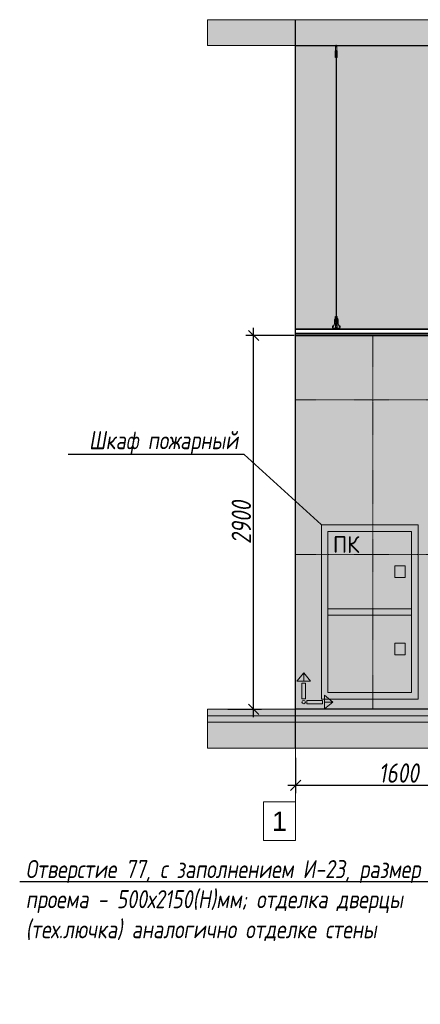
# Model space of a CAD drawing. Header units: millimetres. Extents: x -57162 to 485422, y -209335 to -9481.
# Tile 214 of 256: x 139241 to 142348, y -202075 to -194436. Entities that reach past the tile are written whole.
import ezdxf
from ezdxf import colors
from ezdxf.entities.mleader import LeaderData, LeaderLine
from ezdxf.math import Vec2, Vec3

# ---------------------------------------------------------------- set-up
doc = ezdxf.new("R2010")
doc.units = ezdxf.units.MM
doc.linetypes.add('DASHDOT', pattern=[25.4, 12.7, -6.35, 0, -6.35])
doc.linetypes.add('DASHEDx20', pattern=[0.75, 0.5, -0.25])
doc.layers.get('Defpoints').update_dxf_attribs({"color": 31})
for name, color, linetype, lineweight in [('3_RC_Ceiling', 253, 'Continuous', 5), ('A-DETL-GENF', 7, 'Continuous', 5), ('engineering', 20, 'Continuous', 13), ('meb', 26, 'Continuous', 15)]:
    doc.layers.add(name, color=color, linetype=linetype, lineweight=lineweight)
for name, color, linetype, lineweight, true_color in [('dim_per', 7, 'Continuous', 9, 0x1c3800), ('dim_razv', 7, 'DASHDOT', 9, 0x183018), ('pol', 7, 'Continuous', 15, 0x55666d)]:
    doc.layers.add(name, color=color, linetype=linetype, lineweight=lineweight, true_color=true_color)
doc.styles.add('fl_iso paper', font='isocpeur.ttf', dxfattribs={"width": 0.8, "oblique": 10})
doc.styles.add('GOST-2.304_Type-B', font='GOST_Common.ttf')
doc.styles.get("Standard").update_dxf_attribs({"font": 'arial.ttf'})
doc.dimstyles.new('In tre 1_50', dxfattribs={"dimtxt": 150, "dimasz": 80, "dimexe": 60, "dimexo": 10, "dimgap": 20, "dimtad": 1, "dimdec": 0, "dimrnd": 5, "dimzin": 0, "dimdsep": 46, "dimtxsty": 'fl_iso paper', "dimblk": 'OBLIQUE', "dimcen": 0, "dimdle": 60, "dimadec": 0, "dimazin": 0, "dimtfac": 1, "dimtdec": 0, "dimtofl": 0, "dimtmove": 1, "dimatfit": 1, "dimfxl": 40, "dimtolj": 1, "dimtzin": 0, "dimarcsym": 1})

# ---------------------------------------------------------------- blocks, each defined once
blk = doc.blocks.new('_Oblique')
at = {"color": 0, "linetype": 'ByBlock', "lineweight": -2}
blk.add_line((-0.5, -0.5), (0.5, 0.5), dxfattribs=at)
blk = doc.blocks.new('*D806')
at = {"layer": 'Defpoints', "color": 0, "linetype": 'ByBlock', "transparency": 16777216}
for p in [(141054.7, -196886.3), (141380.4, -196886.3), (140843.8, -199786.3)]:
    blk.add_point(p, dxfattribs=at)
at = {"layer": 'dim_razv', "color": 0, "linetype": 'ByBlock', "lineweight": -2, "transparency": 16777216}
for p, q in [((141054.7, -199846.3), (141054.7, -196826.3)), ((141370.4, -196886.3), (140994.7, -196886.3)), ((140853.8, -199786.3), (141114.7, -199786.3))]:
    blk.add_line(p, q, dxfattribs=at)
at = {"layer": 'dim_razv', "color": 0, "linetype": 'ByBlock', "lineweight": -2, "transparency": 16777216, "xscale": 80, "yscale": 80, "zscale": 80}
for p, rotation in [((141054.7, -196886.3), 90), ((141054.7, -199786.3), 270)]:
    blk.add_blockref('_Oblique', p, dxfattribs=dict(at, rotation=rotation))
at = {"layer": 'dim_razv', "color": 0, "linetype": 'ByBlock', "transparency": 16777216, "insert": (140959.7, -198336.3), "char_height": 150, "attachment_point": 5, "rotation": 90, "style": 'fl_iso paper'}
blk.add_mtext('\\A1;2900', dxfattribs=at)
blk = doc.blocks.new('*D836')
at = {"layer": 'Defpoints', "color": 0, "linetype": 'ByBlock', "transparency": 16777216}
for p in [(141380.4, -200152.1), (142980.4, -200152.1), (142980.4, -200375.5)]:
    blk.add_point(p, dxfattribs=at)
at = {"layer": 'dim_razv', "color": 0, "linetype": 'ByBlock', "lineweight": -2, "transparency": 16777216}
for p, q in [((141380.4, -200162.1), (141380.4, -200435.5)), ((142980.4, -200162.1), (142980.4, -200435.5)), ((141320.4, -200375.5), (143040.4, -200375.5))]:
    blk.add_line(p, q, dxfattribs=at)
at = {"layer": 'dim_razv', "color": 0, "linetype": 'ByBlock', "lineweight": -2, "transparency": 16777216, "xscale": 80, "yscale": 80, "zscale": 80, "rotation": 180}
blk.add_blockref('_Oblique', (141380.4, -200375.5), dxfattribs=at)
at = {"layer": 'dim_razv', "color": 0, "linetype": 'ByBlock', "lineweight": -2, "transparency": 16777216, "xscale": 80, "yscale": 80, "zscale": 80}
blk.add_blockref('_Oblique', (142980.4, -200375.5), dxfattribs=at)
at = {"layer": 'dim_razv', "color": 0, "linetype": 'ByBlock', "transparency": 16777216, "insert": (142180.4, -200280.5), "char_height": 150, "attachment_point": 5, "style": 'fl_iso paper'}
blk.add_mtext('\\A1;1600', dxfattribs=at)
blk = doc.blocks.new('1')
at = {"layer": 'pol', "linetype": 'ByBlock'}
h = blk.add_hatch(color=1, dxfattribs=at)
h.paths.add_polyline_path([(35776.4, 73135.4), (35803.1, 73135.4), (35803.1, 73259), (35776.4, 73259)])
h.paths.add_polyline_path([(35789.8, 73274.6), (35843.2, 73274.6), (35789.8, 73338.2)])
h.paths.add_polyline_path([(35789.8, 73274.6), (35736.3, 73274.6), (35789.8, 73338.2)])
edge = h.paths.add_edge_path()
edge.add_arc((35789.8, 73110.5), 13.4, 0, 360)
h = blk.add_hatch(color=1, dxfattribs=at)
h.paths.add_polyline_path([(35813.3, 73097.1), (35813.3, 73123.9), (35936.9, 73123.9), (35936.9, 73097.1)])
h.paths.add_polyline_path([(35952.5, 73110.5), (35952.5, 73164), (36016.1, 73110.5)])
h.paths.add_polyline_path([(35952.5, 73110.5), (35952.5, 73057), (36016.1, 73110.5)])
at = {"layer": 'pol', "color": 1, "linetype": 'ByBlock'}
for points in [[(35789.8, 73274.6), (35736.3, 73274.6), (35789.8, 73338.2), (35789.8, 73274.6)], [(35789.8, 73274.6), (35843.2, 73274.6), (35789.8, 73338.2), (35789.8, 73274.6)], [(35952.5, 73110.5), (35952.5, 73164), (36016.1, 73110.5), (35952.5, 73110.5)], [(35952.5, 73110.5), (35952.5, 73057), (36016.1, 73110.5), (35952.5, 73110.5)]]:
    blk.add_lwpolyline(points, dxfattribs=at)
for points in [[(35776.4, 73135.4), (35803.1, 73135.4), (35803.1, 73259), (35776.4, 73259)], [(35813.3, 73097.1), (35813.3, 73123.9), (35936.9, 73123.9), (35936.9, 73097.1)]]:
    blk.add_lwpolyline(points, close=True, dxfattribs=at)
blk.add_circle((35789.8, 73110.5), 13.4, dxfattribs=at)
blk = doc.blocks.new('*U985')
at = {"layer": '3_RC_Ceiling', "ltscale": 20}
for p, q in [((490272.3, -63462.5), (490277.8, -63462.5)), ((490274.8, -63410.2), (490274.8, -63470.1)), ((490284.8, -63448.3), (490274.8, -63448.3)), ((490284.8, -63470.1), (490274.8, -63470.1)), ((490277.8, -63449.5), (490277.8, -63470.1)), ((490277.8, -63497.8), (490277.8, -63457.1)), ((490279.8, -63405.3), (490279.8, -63424.4)), ((490281.8, -63449.5), (490281.8, -63470.1)), ((490281.8, -63497.8), (490281.8, -63457)), ((490281.8, -63462.5), (490287.3, -63462.5)), ((490284.8, -63410.2), (490284.8, -63470.1)), ((490272.3, -63491), (490277.8, -63491)), ((490277.9, -65491.9), (490277.8, -63504.1)), ((490281.8, -63491), (490287.3, -63491)), ((490281.9, -65491.9), (490281.8, -63504.1)), ((490272.4, -65524.1), (490277.9, -65524.1)), ((490277.9, -65511.1), (490277.9, -65482.6)), ((490277.9, -65559.3), (490277.9, -65518.6)), ((490281.9, -65511.1), (490281.9, -65482.6)), ((490281.9, -65559.4), (490281.9, -65518.6)), ((490281.9, -65524.1), (490287.4, -65524.1)), ((490272.4, -65552.6), (490277.9, -65552.6)), ((490285.6, -65568.8), (490274.1, -65568.8)), ((490274.1, -65586.8), (490274.1, -65597.8)), ((490274.1, -65597.8), (490274.1, -65604.3)), ((490276.5, -65574.8), (490276.5, -65571.4)), ((490277.9, -65570.9), (490277, -65570.9)), ((490277.9, -65575.3), (490277, -65575.3)), ((490277.4, -65574.8), (490277.3, -65570.9)), ((490277.9, -65574.8), (490277.4, -65574.8)), ((490277.9, -65582.5), (490277.9, -65566.3)), ((490281.9, -65552.6), (490287.4, -65552.6)), ((490281.9, -65582.5), (490281.9, -65566.3)), ((490282.8, -65570.9), (490281.9, -65570.9)), ((490282.4, -65574.8), (490281.9, -65574.8)), ((490282.8, -65575.3), (490281.9, -65575.3)), ((490282.4, -65574.8), (490282.4, -65570.9)), ((490283.3, -65574.8), (490283.3, -65571.4)), ((490285.6, -65586.8), (490285.6, -65597.8)), ((490285.6, -65597.8), (490285.6, -65604.3))]:
    blk.add_line(p, q, dxfattribs=at)
at = {"layer": '3_RC_Ceiling', "ltscale": 20, "elevation": -5.1}
blk.add_lwpolyline([(490272.3, -63451.8), (490272.3, -63502.6, 0.311691), (490287.3, -63502.6), (490287.3, -63451.8, 0.333333)], format="xyb", close=True, dxfattribs=at)
at = {"layer": '3_RC_Ceiling', "ltscale": 20}
for points in [[(490282, -63457.5, 0.15158), (490281.9, -63457.1, 0.106977), (490281.4, -63456.6, 0.07462), (490280.7, -63456.3, 0.061287), (490279.8, -63456.2, 0.061287), (490279, -63456.3, 0.07462), (490278.3, -63456.6, 0.106977), (490277.8, -63457.1, 0.15158), (490277.7, -63457.5, 0.156429), (490277.8, -63458, 0.106977)], [(490282, -63457.5, -0.164855), (490281.8, -63458, -0.106977)], [(490282, -63497.3, -0.15158), (490281.9, -63497.7, -0.106977), (490281.4, -63498.2, -0.07462), (490280.7, -63498.5, -0.061287), (490279.8, -63498.6, -0.061287), (490279, -63498.5, -0.07462), (490278.3, -63498.2, -0.106977), (490277.8, -63497.7, -0.15158), (490277.7, -63497.3, -0.156429), (490277.8, -63496.8, -0.106977)], [(490281.8, -63496.8, -0.164855), (490282, -63497.3, -0.15158)], [(490287.4, -65524.7, -0.160742), (490293.9, -65538), (490293.9, -65568.4, 0.196304), (490301, -65585.9, -0.186577), (490301.9, -65587.9, 0.403263), (490303.4, -65589.3), (490303.4, -65589.3, 0.315299), (490304.8, -65588.4), (490305, -65587.7, -0.253979), (490306.1, -65586.8, -0.113914), (490306.5, -65586.8, -0.349227), (490307.7, -65588.2), (490307.7, -65590.4, -0.065543), (490307.5, -65591.7), (490306.1, -65596.9, -0.339454), (490296.4, -65604.3), (490263.3, -65604.3, -0.339454), (490253.6, -65596.9), (490252.2, -65591.7, -0.065543), (490252, -65590.4), (490252, -65588.2, -0.349227), (490253.2, -65586.8, -0.113914), (490253.6, -65586.8, -0.253979), (490254.7, -65587.7), (490254.9, -65588.4, 0.315299), (490256.4, -65589.3), (490256.4, -65589.3, 0.403263), (490257.9, -65587.9, -0.186577), (490258.7, -65585.9, 0.196304), (490265.9, -65568.4), (490265.9, -65538, -0.160742), (490272.4, -65524.7)], [(490282, -65519.1, 0.15158), (490281.9, -65518.6, 0.106977), (490281.4, -65518.2, 0.07462), (490280.7, -65517.9, 0.061287), (490279.9, -65517.8, 0.061287), (490279, -65517.9, 0.07462), (490278.3, -65518.2, 0.106977), (490277.8, -65518.6, 0.15158), (490277.7, -65519.1, 0.156429), (490277.9, -65519.6, 0.106977)], [(490282, -65519.1, -0.164855), (490281.9, -65519.6, -0.106977)], [(490285.6, -65588.8), (490286.4, -65588.8, 0.414214), (490286.9, -65588.3), (490286.9, -65587.3, 0.414214), (490286.4, -65586.8), (490273.4, -65586.8, 0.414214), (490272.9, -65587.3), (490272.9, -65588.3, 0.414214), (490273.4, -65588.8), (490274.1, -65588.8)], [(490285.6, -65595.8), (490286.4, -65595.8, -0.414214), (490286.9, -65596.3), (490286.9, -65597.3, -0.414214), (490286.4, -65597.8), (490273.4, -65597.8, -0.414214), (490272.9, -65597.3), (490272.9, -65596.3, -0.414214), (490273.4, -65595.8), (490274.1, -65595.8)], [(490285.6, -65604.3), (490285.6, -65605.3, -0.414214), (490282.6, -65608.3), (490277.1, -65608.3, -0.414214), (490274.1, -65605.3), (490274.1, -65604.3)], [(490282, -65558.9, -0.15158), (490281.9, -65559.3, -0.106977), (490281.4, -65559.8, -0.07462), (490280.7, -65560.1, -0.061287), (490279.9, -65560.2, -0.061287), (490279, -65560.1, -0.07462), (490278.3, -65559.8, -0.106977), (490277.8, -65559.3, -0.15158), (490277.7, -65558.9, -0.156429), (490277.9, -65558.4, -0.106977)], [(490281.9, -65558.4, -0.164855), (490282, -65558.9, -0.15158)]]:
    blk.add_lwpolyline(points, format="xyb", dxfattribs=at)
blk.add_lwpolyline([(490272.4, -65513.4), (490272.4, -65564.2, 0.311691), (490287.4, -65564.2), (490287.4, -65513.4, 0.333333)], format="xyb", close=True, dxfattribs=at)
at = {"layer": '3_RC_Ceiling', "ltscale": 20, "const_width": 2.22}
blk.add_lwpolyline([(490307.6, -65584.7, -1), (490312.1, -65584.7), (490312.1, -65586.3, -0.267949), (490311.4, -65587.5, 0.57735), (490311.4, -65589.9, -0.267949), (490312.1, -65591.1), (490312.1, -65593.7, -0.267949), (490311.4, -65594.9, 0.57735), (490311.4, -65597.3, -0.267949), (490312.1, -65598.5), (490312.1, -65601.2, -0.267949), (490311.4, -65602.4, 0.57735), (490311.4, -65604.8, -0.267949), (490312.1, -65606), (490312.1, -65608.8, -0.414214), (490310.7, -65610.2), (490304.5, -65610.2, -0.247529), (490303.3, -65609.6, 0.247529), (490302.2, -65609), (490298.3, -65609, 0.247529), (490297.1, -65609.6, -0.247529), (490296, -65610.2), (490282.3, -65610.2, -0.267949), (490281.1, -65609.5, 0.57735), (490278.7, -65609.5, -0.267949), (490277.5, -65610.2), (490263.7, -65610.2, -0.247529), (490262.6, -65609.6, 0.247529), (490261.4, -65609), (490257.6, -65609, 0.247529), (490256.4, -65609.6, -0.247529), (490255.3, -65610.2), (490249, -65610.2, -0.414214), (490247.6, -65608.8), (490247.6, -65606, -0.267949), (490248.3, -65604.8, 0.57735), (490248.3, -65602.4, -0.267949), (490247.6, -65601.2), (490247.6, -65598.5, -0.267949), (490248.3, -65597.3, 0.57735), (490248.3, -65594.9, -0.267949), (490247.6, -65593.7), (490247.6, -65591.1, -0.267949), (490248.3, -65589.9, 0.57735), (490248.3, -65587.5, -0.267949), (490247.6, -65586.3), (490247.6, -65584.7, -1), (490252.1, -65584.7, -1)], format="xyb", dxfattribs=at)
at = {"layer": '3_RC_Ceiling', "ltscale": 20, "flags": 128}
blk.add_lwpolyline([(490285.6, -65586.8, -0.414214), (490286.1, -65586.3), (490286.6, -65586.3), (490286.6, -65573.3), (490286.1, -65573.3, -0.414214), (490285.6, -65572.8), (490285.6, -65567.9), (490274.1, -65567.9), (490274.1, -65572.8, -0.414214), (490273.6, -65573.3), (490273.1, -65573.3), (490273.1, -65586.3), (490273.6, -65586.3, -0.414214), (490274.1, -65586.8)], format="xyb", dxfattribs=at)
at = {"layer": '3_RC_Ceiling', "ltscale": 20}
for centre in [(490279.8, -63466.3), (490279.8, -63486.3), (490279.9, -65527.8), (490279.9, -65547.8)]:
    blk.add_circle(centre, 1.6, dxfattribs=at)
for centre, radius, start, end in [((490279.8, -63476.3), 2.8, 131.81165, 228.19115), ((490279.8, -63476.3), 2.8, 131.81165, 228.19115), ((490279.8, -63476.3), 2.8, 48.19102, 131.81165), ((490279.8, -63476.3), 2.8, 311.81178, 48.19102), ((490279.8, -63476.3), 2.8, 228.19115, 311.81178), ((490279.9, -65537.8), 2.8, 131.81165, 228.19115), ((490279.9, -65537.8), 2.8, 131.81165, 228.19115), ((490279.9, -65537.8), 2.8, 48.19102, 131.81165), ((490279.9, -65537.8), 2.8, 311.81178, 48.19102), ((490277, -65571.4), 0.5, 90.0014, 180.0014), ((490277, -65574.8), 0.5, 180.0014, 270.0014), ((490278.4, -65582.5), 0.531, 180.0014, 219.64067), ((490279.9, -65537.8), 2.8, 228.19115, 311.81178), ((490279.1, -65581.9), 1.44, 219.64067, 243.43635), ((490279.6, -65581), 2.48, 243.43635, 258.30048), ((490279.9, -65579.5), 3.99, 258.30048, 270.0014), ((490279.9, -65579.5), 3.99, 270.0014, 281.70232), ((490280.2, -65581), 2.48, 281.70232, 296.56645), ((490280.6, -65581.9), 1.44, 296.56645, 320.36213), ((490281.3, -65582.5), 0.531, 320.36213, 0.0014), ((490282.8, -65571.4), 0.5, 0.0014, 90.0014), ((490282.8, -65574.8), 0.5, 270.0014, 0.0014)]:
    blk.add_arc(centre, radius, start, end, dxfattribs=at)
blk = doc.blocks.new('*U1034')
at = {"layer": '3_RC_Ceiling'}
blk.add_blockref('*U985', (-490279.9, 64507.8, 2.5), dxfattribs=at)
blk = doc.blocks.new('*U1035')
at = {"color": 0, "linetype": 'ByBlock', "lineweight": -2, "transparency": 16777216}
blk.add_blockref('*U1034', (0, 0), dxfattribs=at)

msp = doc.modelspace()

# ---------------------------------------------------------------- hatches: boundary and pattern name
at = {"layer": 'A-DETL-GENF'}
h = msp.add_hatch(dxfattribs=at)
h.set_pattern_fill('ANSI35', color=256, scale=20, style=0)
h.set_pattern_definition([(45, (20622.32, -202177.55), (-89.80256, 89.80256), []), (45, (20712.12, -202177.55), (-89.80256, 89.80256), [158.75, -31.75, 0, -31.75])])
h.paths.add_polyline_path([(140696.5, -194636.3), (195819.3, -194636.3), (195819.3, -194436.3), (140696.5, -194436.3)])
h = msp.add_hatch(dxfattribs=at)
h.set_pattern_fill('AR-CONC', color=256, style=0)
h.set_pattern_definition([(50, (20622.32, -207627.55), (182.18467, -15.93909), [19.05, -209.55]), (355, (20622.32, -207627.55), (-35.24342, 191.05685), [15.24, -167.64058]), (100.45144, (20637.5, -207628.88), (146.94125, 175.11775), [16.19, -178.09024]), (46.1842, (20622.32, -207576.75), (271.07904, -42.04233), [28.575, -314.325]), (96.63556, (20644.9, -207580.25), (237.40413, 247.42612), [24.28502, -267.1356]), (351.18415, (20622.32, -207576.75), (237.40413, 247.42612), [22.85997, -251.45973]), (21, (20647.72, -207589.45), (151.61439, -102.2652), [19.05, -209.55]), (326, (20647.72, -207589.45), (61.80203, 184.18797), [15.24, -167.64]), (71.45144, (20660.35, -207597.97), (213.41642, 81.92277), [16.19, -178.08994]), (37.5, (20622.32, -207627.55), (3.088603, 84.55504), [0, -165.608, 0, -170.18, 0, -168.275]), (7.5, (20622.32, -207627.55), (66.819663, 100.180575), [0, -97.028, 0, -161.798, 0, -64.135]), (327.5, (20565.677, -207627.55), (135.590595, -5.728744), [0, -63.5, 0, -198.12, 0, -262.89]), (317.5, (20540.28, -207627.55), (148.12918, 25.42649), [0, -82.55, 0, -131.572, 0, -186.69])])
h.paths.add_polyline_path([(140696.5, -199836.3), (195819.3, -199836.3), (195819.3, -199786.3), (140696.5, -199786.3)])
h = msp.add_hatch(dxfattribs=at)
h.set_pattern_fill('ANSI35', color=256, scale=10, style=0)
h.set_pattern_definition([(45, (20622.32, -207627.55), (-44.90128, 44.90128), []), (45, (20667.22, -207627.55), (-44.90128, 44.90128), [79.375, -15.875, 0, -15.875])])
h.paths.add_polyline_path([(195819.3, -199886.3), (140696.5, -199886.3), (140696.5, -199836.3), (195819.3, -199836.3)])
h = msp.add_hatch(dxfattribs=at)
h.set_pattern_fill('ANSI35', color=256, scale=20, style=0)
h.set_pattern_definition([(45, (20622.32, -207627.55), (-89.80256, 89.80256), []), (45, (20712.12, -207627.55), (-89.80256, 89.80256), [158.75, -31.75, 0, -31.75])])
h.paths.add_polyline_path([(140696.5, -200086.3), (195819.3, -200086.3), (195819.3, -199886.3), (140696.5, -199886.3)])
at = {"layer": 'dim_razv', "linetype": 'ByBlock', "true_color": 0xd9d9d9, "transparency": 33554687}
h = msp.add_hatch(color=254, dxfattribs=at)
h.dxf.hatch_style = 1
h.paths.add_polyline_path([(178170.4, -196086.3), (177870.4, -196086.3), (177870.4, -195926.3), (178170.4, -195926.3)], flags=16)
h.paths.add_polyline_path([(174030.4, -196136.3), (175630.4, -196136.3), (175630.4, -195386.3), (174030.4, -195386.3)], flags=16)
h.paths.add_polyline_path([(172280.4, -195736.3), (172040.4, -195736.3), (172040.4, -195386.3), (172280.4, -195386.3)], flags=16)
h.paths.add_polyline_path([(166380.4, -196336.3), (167430.4, -196336.3), (167430.4, -195386.3), (166380.4, -195386.3)], flags=16)
h.paths.add_polyline_path([(162730.4, -195886.3), (162230.4, -195886.3), (162230.4, -195386.3), (162730.4, -195386.3)], flags=16)
h.paths.add_polyline_path([(161880.4, -196186.3), (160580.4, -196186.3), (160580.4, -195386.3), (161880.4, -195386.3)], flags=16)
h.paths.add_polyline_path([(162280.4, -196836.3), (160580.4, -196836.3), (160580.4, -196436.3), (162280.4, -196436.3)])
h.paths.add_polyline_path([(158380.4, -196886.3), (159480.4, -196886.3), (159480.4, -196136.3), (158380.4, -196136.3)])
h.paths.add_polyline_path([(142885.4, -196836.3), (154730.4, -196836.3), (155980.4, -196836.3), (195380.4, -196836.3), (195380.4, -194636.3), (141380.4, -194636.3), (141380.4, -196836.3), (141555.4, -196836.3)])
at = {"layer": 'dim_razv', "true_color": 0xffffff, "transparency": 33554687}
h = msp.add_hatch(dxfattribs=at)
h.set_pattern_fill('AR-SAND', scale=3, angle=315)
h.paths.add_polyline_path([(141380.4, -196886.3), (195380.4, -196886.3), (195380.4, -199786.3), (141380.4, -199786.3)])
h.paths.add_polyline_path([(178230.4, -197506.3), (179640.4, -197506.3), (179640.4, -199786.3), (178230.4, -199786.3)], flags=16)
h.paths.add_polyline_path([(171630.4, -197506.3), (172680.4, -197506.3), (172680.4, -199786.3), (171630.4, -199786.3)], flags=16)
h.paths.add_polyline_path([(174030.4, -199786.3), (174030.4, -197486.3), (175630.4, -197486.3), (175630.4, -199786.3)], flags=17)
h.paths.add_polyline_path([(160750.4, -197506.3), (162710.4, -197506.3), (162710.4, -199786.3), (160750.4, -199786.3)], flags=16)
h.paths.add_polyline_path([(151700.4, -197506.3), (153110.4, -197506.3), (153110.4, -199786.3), (151700.4, -199786.3)], flags=16)
h.paths.add_polyline_path([(150160.4, -197506.3), (148750.4, -197506.3), (148750.4, -199786.3), (150160.4, -199786.3)], flags=16)

# ---------------------------------------------------------------- linework, layer by layer
at = {"lineweight": 13}
for points in [[(140696.5, -194636.3), (195819.3, -194636.3), (195819.3, -194436.3), (140696.5, -194436.3)], [(141580.4, -199706.3), (141580.4, -198356.3), (142330.4, -198356.3), (142330.4, -199706.3)], [(141580.4, -198356.3), (142330.4, -198356.3), (142330.4, -199706.3), (141580.4, -199706.3)], [(141630.4, -199656.3), (141630.4, -198406.3), (142280.4, -198406.3), (142280.4, -199656.3)], [(142150.4, -198762.6), (142150.4, -198672.6), (142230.4, -198672.6), (142230.4, -198762.6)], [(141630.4, -199006.3), (142280.4, -199006.3), (142280.4, -199056.3), (141630.4, -199056.3)], [(142150.4, -199362.6), (142150.4, -199272.6), (142230.4, -199272.6), (142230.4, -199362.6)], [(140696.5, -199836.3), (195819.3, -199836.3), (195819.3, -199786.3), (140696.5, -199786.3)], [(195819.3, -199886.3), (140696.5, -199886.3), (140696.5, -199836.3), (195819.3, -199836.3)], [(140696.5, -200086.3), (195819.3, -200086.3), (195819.3, -199886.3), (140696.5, -199886.3)]]:
    msp.add_lwpolyline(points, close=True, dxfattribs=at)
at = {"lineweight": 30}
msp.add_lwpolyline([(141380.4, -200086.3), (141380.4, -194436.3)], dxfattribs=at)
msp.add_lwpolyline([(141380.4, -194636.3), (195380.4, -194636.3), (195380.4, -196836.3), (141380.4, -196836.3)], close=True)
at = {"linetype": 'ByBlock'}
for points in [[(141380.4, -196836.3), (195380.4, -196836.3), (195380.4, -196871.3), (141380.4, -196871.3)], [(195380.4, -196886.3), (141380.4, -196886.3), (141380.4, -196871.3), (195380.4, -196871.3)], [(141380.4, -196886.3), (195380.4, -196886.3), (195380.4, -199786.3), (141380.4, -199786.3)]]:
    msp.add_lwpolyline(points, close=True, dxfattribs=at)
at = {"layer": 'dim_razv', "color": 253, "ltscale": 0.3, "transparency": 33554687}
for points in [[(141980.4, -199786.3), (141980.4, -196886.3)], [(141380.4, -197386.3), (195380.4, -197386.3)], [(141380.4, -198586.3), (148750.4, -198586.3)]]:
    msp.add_lwpolyline(points, dxfattribs=at)
at = {"layer": 'meb', "color": 10}
msp.add_lwpolyline([(141380.4, -199500), (141380.4, -200804.2)], dxfattribs=at)
msp.add_lwpolyline([(141130.4, -200804.2), (141380.4, -200804.2), (141380.4, -200504.2), (141130.4, -200504.2)], close=True, dxfattribs=at)

# ---------------------------------------------------------------- block references
at = {"linetype": 'ByBlock'}
msp.add_blockref('*U1035', (141696, -195733.9, -2.5), dxfattribs=at)
at = {"linetype": 'ByBlock', "xscale": 0.9938708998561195, "yscale": 0.9938708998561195, "zscale": 0.9938708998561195}
msp.add_blockref('1', (105872.6, -272392.7), dxfattribs=at)

# ---------------------------------------------------------------- texts
at = {"layer": 'engineering', "color": 0, "linetype": 'DASHEDx20', "ltscale": 4, "transparency": 33554687, "insert": (141772.4, -198508.1), "char_height": 130, "attachment_point": 5, "style": 'GOST-2.304_Type-B'}
msp.add_mtext('ПК', dxfattribs=at)
at = {"layer": 'meb', "color": 10, "insert": (141255.4, -200654.2), "char_height": 150, "attachment_point": 5}
msp.add_mtext_dynamic_manual_height_columns('1', width=165.776, gutter_width=12.5, heights=[0], dxfattribs=at)

# ---------------------------------------------------------------- dimensions: what is measured, and where the dimension line sits
at = {"layer": 'dim_razv', "linetype": 'ByBlock'}
dim = msp.add_linear_dim(base=(141054.7, -196886.3), p1=(140843.8, -199786.3), p2=(141380.4, -196886.3), angle=90, dimstyle='In tre 1_50', dxfattribs=at)
dim.commit()
dim.dimension.update_dxf_attribs({"geometry": '*D806', "text_midpoint": (140959.7, -198336.3)})
dim = msp.add_linear_dim(base=(142980.4, -200375.5), p1=(141380.4, -200152.1), p2=(142980.4, -200152.1), dimstyle='In tre 1_50', dxfattribs=at)
dim.commit()
dim.dimension.update_dxf_attribs({"geometry": '*D836', "text_midpoint": (142180.4, -200280.5)})

# ---------------------------------------------------------------- leaders
at = {"layer": 'dim_per', "linetype": 'ByBlock'}
ml = msp.add_multileader_mtext('Standard', dxfattribs=at)
ml.set_content('Шкаф пожарный', color=256, style='fl_iso paper')
ml.set_leader_properties()
ml.build(insert=Vec2(0, 0))
ml.multileader.update_dxf_attribs({"text_left_attachment_type": 6, "text_right_attachment_type": 6, "dogleg_length": 78.2})
ctx = ml.context
ctx.base_point, ctx.char_height, ctx.plane_origin = Vec3(139775.9, -197810.5), 140, Vec3(151701.9, -202678.5)
ctx.left_attachment, ctx.right_attachment = 6, 6
notes = []
notes.append((ctx, [(0, (1, 1, 0), (140980.3, -197810.5), (-1, 0), 78.2, [(1, [(141580.4, -198356.3)], 0, [])])]))
ctx.mtext.insert, ctx.mtext.width, ctx.mtext.defined_height, ctx.mtext.flow_direction = Vec3(139777.9, -197628.5), 2091.807, 13.9, 5
ml = msp.add_multileader_mtext('Standard', dxfattribs=at)
ml.set_content('Отверстие 77, с заполнением И-23, размер проема - 500х2150(Н)мм; отделка дверцы (тех.лючка) аналогично отделке стены', color=256, style='fl_iso paper')
ml.set_leader_properties()
ml.build(insert=Vec2(0, 0))
ml.multileader.update_dxf_attribs({"text_left_attachment_type": 6, "text_right_attachment_type": 6, "dogleg_length": 252.8})
ctx = ml.context
ctx.base_point, ctx.char_height, ctx.plane_origin = Vec3(139284.8, -201123.7), 140, Vec3(144133.4, -203456.1)
ctx.left_attachment, ctx.right_attachment = 6, 6
notes.append((ctx, [(0, (1, 1, 0), (142432, -201123.7), (-1, 0), 53.6, [(0, [(143230.4, -199636.3)], 0, [])])]))
ctx.mtext.insert, ctx.mtext.width, ctx.mtext.flow_direction = Vec3(139286.8, -200955.7), 3104.598, 5
for ctx, leaders in notes:
    for number, flags, end, landing, length, lines in leaders:
        leader = LeaderData()
        leader.index, (leader.has_last_leader_line, leader.has_dogleg_vector, leader.attachment_direction) = number, flags
        leader.last_leader_point, leader.dogleg_vector, leader.dogleg_length = Vec3(end), Vec3(landing), length
        for number, points, colour, breaks in lines:
            line = LeaderLine()
            line.index, line.vertices, line.color, line.breaks = number, Vec3.list(points), colors.encode_raw_color(colour), breaks
            leader.lines.append(line)
        ctx.leaders.append(leader)

doc.saveas('drawing.dxf')
